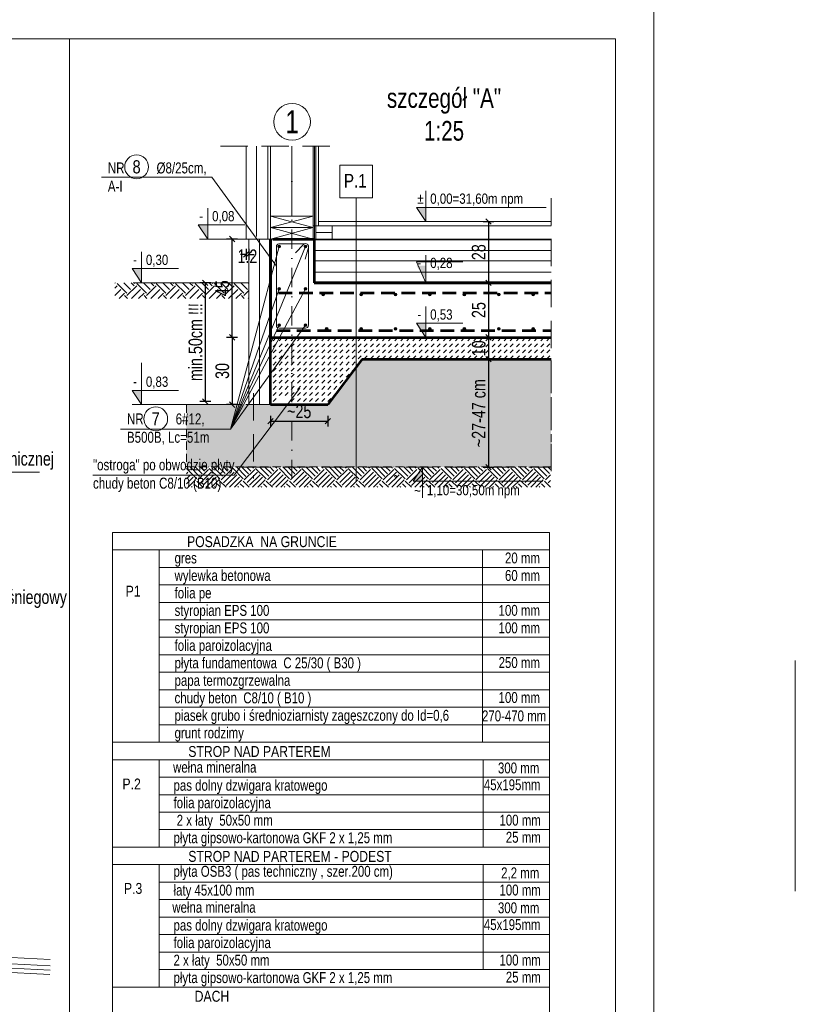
# Model space of a CAD drawing. Header units: inches. Extents: x 53216 to 117387, y -66787 to -22834.
# Tile 254 of 256: x 56835 to 57545, y -26029 to -25128. Entities that reach past the tile are written whole.
import ezdxf
from ezdxf.enums import TextEntityAlignment as Align

# ---------------------------------------------------------------- set-up
doc = ezdxf.new("R2010")
doc.units = ezdxf.units.IN
doc.header["$MEASUREMENT"] = 0
for name, pattern in [('DASHDOT', [1, 0.5, -0.25, 0, -0.25]), ('DASHED', [0.75, 0.5, -0.25]), ('HIDDEN', [0.375, 0.25, -0.125])]:
    doc.linetypes.add(name, pattern=pattern)
doc.layers.get('0').update_dxf_attribs({"lineweight": 0})
doc.layers.get('Defpoints').update_dxf_attribs({"lineweight": 0})
for name, color, linetype, lineweight in [('A--tabelka rysunku', 7, 'Continuous', 0), ('A--tabelka-opisy scian', 7, 'Continuous', 0), ('A8d-opisy konstrukcji', 64, 'Continuous', 0), ('p--elewacja cienka', 251, 'Continuous', 0), ('p--opisy konstrukcji', 64, 'Continuous', 0), ('p--przekrój-cienki', 2, 'Continuous', 5), ('p--przekrój-drew', 3, 'Continuous', 20)]:
    doc.layers.add(name, color=color, linetype=linetype, lineweight=lineweight)
doc.styles.add('1-50', font='arial.ttf', dxfattribs={"width": 0.75, "height": 12.5})
doc.styles.add('1. Simplex', font='arial.ttf', dxfattribs={"width": 0.75})
doc.styles.add('Arial', font='arial.ttf', dxfattribs={"width": 0.75})
doc.styles.get("Standard").update_dxf_attribs({"font": 'arial.ttf', "width": 0.75})
doc.styles.add('STYL-1', font='arial.ttf', dxfattribs={"width": 0.75})
doc.linetypes.add('BATTING', pattern='A,0.0001,-0.1,[134,ltypeshp.shx,S=0.1,R=0,X=-0.1,Y=0],-0.2,[134,ltypeshp.shx,S=0.1,R=180,X=0.1,Y=0],-0.1', length=0.4001)
doc.linetypes.add('LINIA17', pattern='A,1e-05,[146,RODZLIN.shx,S=0.03819,R=0,X=0,Y=-0.13482],-1.52796', length=1.52797)
doc.dimstyles.new('1-50', dxfattribs={"dimtxt": 12.5, "dimasz": 5, "dimexe": 5, "dimexo": 5, "dimgap": 0.09, "dimtad": 0, "dimdsep": 46, "dimtxsty": '1-50', "dimblk": 'OBLIQUE', "dimcen": 0.09, "dimadec": 0, "dimazin": 0, "dimtfac": 1, "dimtdec": 4, "dimtix": 1, "dimtmove": 2, "dimatfit": 3, "dimldrblk": 'OBLIQUE', "dimfxl": 5, "dimfxlon": 1, "dimtvp": 0.7, "dimtolj": 1, "dimtzin": 0, "dimarcsym": 0})

# ---------------------------------------------------------------- blocks, each defined once
blk = doc.blocks.new('_OBLIQUE')
at = {"color": 0, "linetype": 'ByBlock', "lineweight": -2}
for p, q in [((-0.5, -0.5), (0.5, 0.5)), ((0, 0), (0, 0))]:
    blk.add_line(p, q, dxfattribs=at)
blk = doc.blocks.new('*D2105')
at = {"color": 0, "lineweight": -2}
for p, q in [((57010.31, -25368.85), (57000.31, -25368.85)), ((57005.31, -25368.85), (57005.31, -25477.55)), ((57010.31, -25477.55), (57000.31, -25477.55))]:
    blk.add_line(p, q, dxfattribs=at)
at = {"layer": 'Defpoints', "color": 0}
for p in [(57045.1, -25368.85), (57005.31, -25477.55), (57045.1, -25477.55)]:
    blk.add_point(p, dxfattribs=at)
at = {"color": 0, "lineweight": -2, "xscale": 5, "yscale": 5, "zscale": 5}
for p, rotation in [((57005.31, -25368.85), 90), ((57005.31, -25477.55), 270)]:
    blk.add_blockref('_OBLIQUE', p, dxfattribs=dict(at, rotation=rotation))
at = {"color": 0, "linetype": 'Continuous', "ltscale": 8, "insert": (56996.37, -25423.2), "char_height": 12.5, "attachment_point": 5, "rotation": 90, "style": '1-50'}
blk.add_mtext('\\A1;min.50cm !!!', dxfattribs=at)
blk = doc.blocks.new('*D2106')
at = {"color": 0, "lineweight": -2}
for p, q in [((57259.61, -25368.86), (57269.61, -25368.86)), ((57264.61, -25368.86), (57264.61, -25418.86)), ((57259.61, -25418.86), (57269.61, -25418.86))]:
    blk.add_line(p, q, dxfattribs=at)
at = {"layer": 'Defpoints', "color": 0}
for p in [(57192.14, -25368.86), (57192.14, -25418.86), (57264.61, -25418.86)]:
    blk.add_point(p, dxfattribs=at)
at = {"color": 0, "lineweight": -2, "xscale": 5, "yscale": 5, "zscale": 5}
for p, rotation in [((57264.61, -25368.86), 90), ((57264.61, -25418.86), 270)]:
    blk.add_blockref('_OBLIQUE', p, dxfattribs=dict(at, rotation=rotation))
at = {"color": 0, "linetype": 'Continuous', "ltscale": 8, "insert": (57255.68, -25393.86), "char_height": 12.5, "attachment_point": 5, "rotation": 90, "style": '1-50'}
blk.add_mtext('\\A1;25', dxfattribs=at)
blk = doc.blocks.new('*D2107')
at = {"color": 0, "lineweight": -2}
for p, q in [((57259.61, -25418.86), (57269.61, -25418.86)), ((57264.61, -25418.86), (57264.61, -25438.86)), ((57259.61, -25438.86), (57269.61, -25438.86))]:
    blk.add_line(p, q, dxfattribs=at)
at = {"layer": 'Defpoints', "color": 0}
for p in [(57192.14, -25418.86), (57192.14, -25438.86), (57264.61, -25438.86)]:
    blk.add_point(p, dxfattribs=at)
at = {"color": 0, "lineweight": -2, "xscale": 5, "yscale": 5, "zscale": 5}
for p, rotation in [((57264.61, -25418.86), 90), ((57264.61, -25438.86), 270)]:
    blk.add_blockref('_OBLIQUE', p, dxfattribs=dict(at, rotation=rotation))
at = {"color": 0, "linetype": 'Continuous', "ltscale": 8, "insert": (57255.68, -25428.86), "char_height": 12.5, "attachment_point": 5, "rotation": 90, "style": '1-50'}
blk.add_mtext('\\A1;10', dxfattribs=at)
blk = doc.blocks.new('*D2108')
at = {"color": 0, "lineweight": -2}
for p, q in [((57034.9, -25418.86), (57024.9, -25418.86)), ((57029.9, -25418.86), (57029.9, -25480.36)), ((57034.9, -25480.36), (57024.9, -25480.36))]:
    blk.add_line(p, q, dxfattribs=at)
at = {"layer": 'Defpoints', "color": 0}
for p in [(57070.52, -25418.86), (57029.9, -25480.36), (57070.52, -25480.36)]:
    blk.add_point(p, dxfattribs=at)
at = {"color": 0, "lineweight": -2, "xscale": 5, "yscale": 5, "zscale": 5}
for p, rotation in [((57029.9, -25418.86), 90), ((57029.9, -25480.36), 270)]:
    blk.add_blockref('_OBLIQUE', p, dxfattribs=dict(at, rotation=rotation))
at = {"color": 0, "linetype": 'Continuous', "ltscale": 8, "insert": (57020.96, -25449.61), "char_height": 12.5, "attachment_point": 5, "rotation": 90, "style": '1-50'}
blk.add_mtext('\\A1;30', dxfattribs=at)
blk = doc.blocks.new('*D2109')
at = {"color": 0, "lineweight": -2}
for p, q in [((57034.9, -25328.86), (57024.9, -25328.86)), ((57029.9, -25418.86), (57029.9, -25328.86)), ((57034.9, -25418.86), (57024.9, -25418.86))]:
    blk.add_line(p, q, dxfattribs=at)
at = {"layer": 'Defpoints', "color": 0}
for p in [(57029.9, -25328.86), (57070.52, -25328.86), (57070.52, -25418.86)]:
    blk.add_point(p, dxfattribs=at)
at = {"color": 0, "lineweight": -2, "xscale": 5, "yscale": 5, "zscale": 5}
for p, rotation in [((57029.9, -25328.86), 90), ((57029.9, -25418.86), 270)]:
    blk.add_blockref('_OBLIQUE', p, dxfattribs=dict(at, rotation=rotation))
at = {"color": 0, "linetype": 'Continuous', "ltscale": 8, "insert": (57021, -25373.86), "char_height": 12.5, "attachment_point": 5, "rotation": 90, "style": '1-50'}
blk.add_mtext('\\A1;45', dxfattribs=at)
blk = doc.blocks.new('*D2110')
at = {"color": 0, "lineweight": -2}
for p, q in [((57259.61, -25438.86), (57269.61, -25438.86)), ((57264.61, -25438.86), (57264.61, -25537.56)), ((57259.61, -25537.56), (57269.61, -25537.56))]:
    blk.add_line(p, q, dxfattribs=at)
at = {"layer": 'Defpoints', "color": 0}
for p in [(57192.14, -25438.86), (57192.14, -25537.56), (57264.61, -25537.56)]:
    blk.add_point(p, dxfattribs=at)
at = {"color": 0, "lineweight": -2, "xscale": 5, "yscale": 5, "zscale": 5}
for p, rotation in [((57264.61, -25438.86), 90), ((57264.61, -25537.56), 270)]:
    blk.add_blockref('_OBLIQUE', p, dxfattribs=dict(at, rotation=rotation))
at = {"color": 0, "linetype": 'Continuous', "ltscale": 8, "insert": (57255.68, -25488.21), "char_height": 12.5, "attachment_point": 5, "rotation": 90, "style": '1-50'}
blk.add_mtext('\\A1;~27-47 cm', dxfattribs=at)
blk = doc.blocks.new('*D2111')
at = {"color": 0, "lineweight": -2}
for p, q in [((57259.61, -25312.86), (57269.61, -25312.86)), ((57264.61, -25312.86), (57264.61, -25368.86)), ((57259.61, -25368.86), (57269.61, -25368.86))]:
    blk.add_line(p, q, dxfattribs=at)
at = {"layer": 'Defpoints', "color": 0}
for p in [(57192.14, -25312.86), (57192.14, -25368.86), (57264.61, -25368.86)]:
    blk.add_point(p, dxfattribs=at)
at = {"color": 0, "lineweight": -2, "xscale": 5, "yscale": 5, "zscale": 5}
for p, rotation in [((57264.61, -25312.86), 90), ((57264.61, -25368.86), 270)]:
    blk.add_blockref('_OBLIQUE', p, dxfattribs=dict(at, rotation=rotation))
at = {"color": 0, "linetype": 'Continuous', "ltscale": 8, "insert": (57255.68, -25340.86), "char_height": 12.5, "attachment_point": 5, "rotation": 90, "style": '1-50'}
blk.add_mtext('\\A1;28', dxfattribs=at)
blk = doc.blocks.new('*D2112')
at = {"color": 0, "lineweight": -2}
for p, q in [((57065.09, -25490.53), (57065.09, -25500.53)), ((57065.09, -25495.53), (57117.59, -25495.53)), ((57117.59, -25490.53), (57117.59, -25500.53))]:
    blk.add_line(p, q, dxfattribs=at)
at = {"layer": 'Defpoints', "color": 0}
for p in [(57065.09, -25480.36), (57117.59, -25480.36), (57117.59, -25495.53)]:
    blk.add_point(p, dxfattribs=at)
at = {"color": 0, "lineweight": -2, "xscale": 5, "yscale": 5, "zscale": 5, "rotation": 180}
blk.add_blockref('_OBLIQUE', (57065.09, -25495.53), dxfattribs=at)
at = {"color": 0, "lineweight": -2, "xscale": 5, "yscale": 5, "zscale": 5}
blk.add_blockref('_OBLIQUE', (57117.59, -25495.53), dxfattribs=at)
at = {"color": 0, "linetype": 'Continuous', "ltscale": 8, "insert": (57091.34, -25486.6), "char_height": 12.5, "attachment_point": 5, "style": '1-50'}
blk.add_mtext('\\A1;~25', dxfattribs=at)
blk = doc.blocks.new('*D2113')
at = {"color": 0, "lineweight": -2}
for p, q in [((57042.69, -25342.9), (57037.69, -25342.9)), ((57042.69, -25337.9), (57042.69, -25347.9)), ((57045.09, -25337.9), (57045.09, -25347.9)), ((57045.09, -25342.9), (57050.09, -25342.9))]:
    blk.add_line(p, q, dxfattribs=at)
at = {"layer": 'Defpoints', "color": 0}
for p in [(57042.69, -25328.86), (57045.09, -25328.86), (57045.09, -25342.9)]:
    blk.add_point(p, dxfattribs=at)
at = {"color": 0, "lineweight": -2, "xscale": 5, "yscale": 5, "zscale": 5}
blk.add_blockref('_OBLIQUE', (57042.69, -25342.9), dxfattribs=at)
at = {"color": 0, "lineweight": -2, "xscale": 5, "yscale": 5, "zscale": 5, "rotation": 180}
blk.add_blockref('_OBLIQUE', (57045.09, -25342.9), dxfattribs=at)
at = {"color": 0, "linetype": 'Continuous', "ltscale": 8, "insert": (57043.89, -25344.66), "char_height": 12.5, "attachment_point": 5, "style": '1-50'}
blk.add_mtext('\\A1;1.2', dxfattribs=at)

msp = doc.modelspace()

# ---------------------------------------------------------------- hatches: boundary and pattern name
for points in [[(57207.276, -25312.859), (57198.532, -25299.853), (57207.276, -25299.853)], [(57007.609, -25328.859), (56998.866, -25315.853), (57007.609, -25315.853)], [(57207.276, -25366.081), (57198.532, -25353.075), (57207.276, -25353.075)], [(56947.034, -25368.859), (56938.291, -25355.853), (56947.034, -25355.853)], [(57111.986, -25379.517, -1), (57114.506, -25379.517, -1)], [(57146.711, -25379.517, -1), (57149.231, -25379.517, -1)], [(57178.211, -25379.517, -1), (57180.731, -25379.517, -1)], [(57209.711, -25379.517, -1), (57212.231, -25379.517, -1)], [(57241.211, -25379.517, -1), (57243.731, -25379.517, -1)], [(57272.711, -25379.517, -1), (57275.231, -25379.517, -1)], [(57304.211, -25379.517, -1), (57306.731, -25379.517, -1)], [(57207.276, -25418.581), (57198.532, -25405.575), (57207.276, -25405.575)], [(57115.211, -25410.974, 1), (57117.731, -25410.974, 1)], [(57146.711, -25410.974, 1), (57149.231, -25410.974, 1)], [(57178.211, -25410.974, 1), (57180.731, -25410.974, 1)], [(57209.711, -25410.974, 1), (57212.231, -25410.974, 1)], [(57241.211, -25410.974, 1), (57243.731, -25410.974, 1)], [(57272.711, -25410.974, 1), (57275.231, -25410.974, 1)], [(57304.211, -25410.974, 1), (57306.731, -25410.974, 1)], [(56947.221, -25480.238), (56938.477, -25467.232), (56947.221, -25467.232)], [(57204.275, -25537.559), (57195.532, -25550.565), (57204.275, -25550.565)]]:
    msp.add_hatch(color=256).paths.add_polyline_path(points)
at = {"lineweight": 0}
h = msp.add_hatch(color=256, dxfattribs=at)
edge = h.paths.add_edge_path()
edge.add_arc((57073.082, -25335.747), 1.26, 0, 360)
h = msp.add_hatch(color=256, dxfattribs=at)
edge = h.paths.add_edge_path()
edge.add_arc((57097.106, -25335.709), 1.26, 0, 360)
at = {"linetype": 'Continuous', "lineweight": 5}
h = msp.add_hatch(dxfattribs=at)
h.set_pattern_fill('EARTH', color=256, scale=50.4, angle=45)
h.set_pattern_definition([(45, (17114.667, -12147.64), (0, 17.819091), [12.6, -12.6]), (45, (17111.326, -12144.299), (0, 17.819091), [12.6, -12.6]), (45, (17107.985, -12140.958), (0, 17.819091), [12.6, -12.6]), (135, (17107.985, -12138.731), (-17.819091, 1e-15), [12.6, -12.6]), (135, (17111.326, -12135.39), (-17.819091, 1e-15), [12.6, -12.6]), (135, (17114.667, -12132.049), (-17.819091, 1e-15), [12.6, -12.6])])
h.paths.add_polyline_path([(57045.227, -25368.848), (56922.594, -25368.848), (56922.594, -25383.235), (57045.227, -25383.235)])
at = {"lineweight": 0}
h = msp.add_hatch(color=256, dxfattribs=at)
edge = h.paths.add_edge_path()
edge.add_arc((57073.082, -25374.547), 1.26, 0, 360)
h = msp.add_hatch(color=256, dxfattribs=at)
edge = h.paths.add_edge_path()
edge.add_arc((57097.103, -25374.509), 1.26, 0, 360)
h = msp.add_hatch(color=256, dxfattribs=at)
edge = h.paths.add_edge_path()
edge.add_arc((57073.081, -25407.793), 1.26, 0, 360)
h = msp.add_hatch(color=256, dxfattribs=at)
edge = h.paths.add_edge_path()
edge.add_arc((57097.105, -25407.793), 1.26, 0, 360)
at = {"linetype": 'Continuous', "lineweight": 5}
h = msp.add_hatch(dxfattribs=at)
h.set_pattern_fill('DASH', color=256, scale=31.5, angle=45)
h.set_pattern_definition([(45, (-45615.154, 6039.968), (0, 5.5684659), [3.9375, -3.9375])])
h.paths.add_polyline_path([(57083.991, -25417.859), (57065.091, -25417.859), (57065.091, -25480.359), (57083.991, -25470.359)])
h.paths.add_polyline_path([(57321.843, -25417.859), (57083.991, -25417.859), (57083.991, -25480.359), (57117.591, -25480.359), (57149.091, -25438.859), (57321.843, -25438.859)])
at = {"linetype": 'Continuous', "ltscale": 12, "transparency": 33554687}
h = msp.add_hatch(dxfattribs=at)
h.set_pattern_fill('02-TYNK ZAPRAWA', color=251, scale=10, style=0)
h.set_pattern_definition([(10, (-18103.848, 12459.977), (-0.285407, 30.412473), [0, -10]), (12, (-18100.848, 12454.977), (-3.302908, 29.968163), [0, -10]), (-3, (-18107.848, 12452.977), (6.563226, 29.697206), [0, -15]), (-82, (-18106.848, 12454.477), (41.559146, -8.296829), [0, -5]), (23, (-18107.848, 12453.477), (6.688163, 35.429768), [0, -8]), (58, (-18109.848, 12450.977), (37.630472, -5.826453), [0, -6]), (79, (-18109.848, 12456.977), (-36.947797, 14.312941), [0, -9]), (40, (-18103.85, 12459.977), (-28.309158, 41.51616), [0, -10]), (92, (-18100.848, 12454.977), (-40.080332, 1.602193), [0, -10]), (-43, (-18107.85, 12452.98), (51.396654, 47.78477), [0, -15]), (-12, (-18106.848, 12454.477), (19.931417, 26.433664), [0, -5]), (63, (-18107.848, 12453.477), (-16.759379, 30.985855), [0, -9]), (6, (-18109.848, 12450.977), (15.49273498, -3.90194348), [0, -6]), (138, (-18109.85, 12456.977), (-37.989413, -31.730182), [0, -43]), (82, (-18103.848, 12459.977), (-29.012177, 9.126533), [1, -10]), (-12, (-18100.848, 12454.977), (9.171794, 28.720693), [1, -10]), (37, (-18107.848, 12452.977), (-14.061273, 26.96814), [1, -15]), (-102, (-18106.848, 12454.477), (36.21514, -22.010534), [1, -5]), (103, (-18107.848, 12453.477), (-33.730123, 12.73887), [1, -8]), (-19, (-18109.848, 12450.977), (2.787893, -37.976672), [1, -6]), (9, (-18109.848, 12456.977), (0.812874, 39.614887), [1, -9]), (-92, (-18103.85, 12459.977), (49.795044, -6.74193), [1, -10]), (-62, (-18100.848, 12454.977), (36.726318, 16.13002), [1, -10]), (143, (-18107.85, 12452.98), (-46.12023, -52.89541), [1, -15]), (112, (-18106.848, 12454.477), (-33.060008, 1.742376), [1, -5]), (-53, (-18107.848, 12453.477), (35.19673, 1.479925), [1, -9]), (126, (-18109.848, 12450.977), (-4.3671853, 15.3680738), [1, -6]), (38, (-18109.85, 12456.977), (-24.651337, 42.922157), [1, -43]), (82, (-18103.748, 12459.977), (-29.012177, 9.126533), [1, -10]), (-12, (-18100.748, 12454.977), (9.171794, 28.720693), [1, -10]), (37, (-18107.748, 12452.977), (-14.061273, 26.96814), [1, -15]), (-102, (-18106.748, 12454.477), (36.21514, -22.010534), [1, -5]), (103, (-18107.748, 12453.477), (-33.730123, 12.73887), [1, -8]), (-19, (-18109.948, 12450.977), (2.787893, -37.976672), [1, -6]), (9, (-18109.948, 12456.977), (0.812874, 39.614887), [1, -9]), (-92, (-18103.75, 12459.977), (49.795044, -6.74193), [1, -10]), (-62, (-18100.748, 12454.977), (36.726318, 16.13002), [1, -10]), (143, (-18107.75, 12452.98), (-46.12023, -52.89541), [1, -15]), (112, (-18106.748, 12454.477), (-33.060008, 1.742376), [1, -5]), (-53, (-18107.748, 12453.477), (35.19673, 1.479925), [1, -9]), (126, (-18109.948, 12450.977), (-4.3671853, 15.3680738), [1, -6]), (38, (-18109.95, 12456.977), (-24.651337, 42.922157), [1, -43])])
h.paths.add_polyline_path([(57117.591, -25480.359), (56988.105, -25480.359), (56988.105, -25537.359), (57321.843, -25537.359), (57321.843, -25438.859), (57149.091, -25438.859)])
h = msp.add_hatch(dxfattribs=at)
h.set_pattern_fill('EARTH2', color=251, scale=30, angle=45, style=0)
h.set_pattern_definition([(-135, (-18107.848, 12474.342), (-7e-15, -42.426407), [13.5, -16.5]), (-135, (-18098.302, 12464.796), (-7e-15, -42.426407), [13.5, -16.5]), (-135, (-18100.635, 12467.13), (-7e-15, -42.426407), [13.8, -16.2]), (-135, (-18102.97, 12469.463), (-7e-15, -42.426407), [13.8, -16.2]), (-135, (-18105.302, 12471.796), (-7e-15, -42.426407), [13.8, -16.2]), (-135, (-18105.302, 12493.01), (-7e-15, -42.426407), [13.5, -16.5]), (-135, (-18102.97, 12490.676), (-7e-15, -42.426407), [13.5, -16.5]), (-135, (-18100.635, 12488.342), (-7e-15, -42.426407), [13.5, -16.5]), (-135, (-18098.302, 12486.01), (-7e-15, -42.426407), [13.5, -16.5]), (-135, (-18107.848, 12495.555), (-7e-15, -42.426407), [13.5, -16.5]), (-45, (-18128.213, 12475.19), (42.426407, -1e-14), [13.5, -16.5]), (-45, (-18118.455, 12484.948), (42.426407, -1e-14), [13.5, -16.5]), (-45, (-18121, 12482.403), (42.426407, -1e-14), [13.5, -16.5]), (-45, (-18123.334, 12480.07), (42.426407, -1e-14), [13.5, -16.5]), (-45, (-18125.667, 12477.736), (42.426407, -1e-14), [13.5, -16.5]), (-45, (-18104.454, 12477.736), (42.426407, -1e-14), [13.8, -16.2]), (-45, (-18102.12, 12480.07), (42.426407, -1e-14), [13.8, -16.2]), (-45, (-18099.787, 12482.403), (42.426407, -1e-14), [13.8, -16.2]), (-45, (-18097.24, 12484.948), (42.426407, -1e-14), [13.5, -16.5]), (-45, (-18106.787, 12475.402), (42.426407, -1e-14), [13.5, -16.5])])
h.paths.add_polyline_path([(56988.105, -25537.359), (57321.447, -25537.359), (57321.447, -25555.975), (56988.105, -25555.975)])

# ---------------------------------------------------------------- linework, layer by layer
at = {"color": 9, "linetype": 'DASHED', "lineweight": 5, "ltscale": 50}
for p, q in [((57019.381, -25243.786), (57130.922, -25243.786)), ((57321.843, -25291.317), (57321.843, -25548.059)), ((57049.516, -25469.859), (57049.516, -25548.059)), ((57039.016, -25537.559), (57321.843, -25537.559))]:
    msp.add_line(p, q, dxfattribs=at)
at = {"ltscale": 35}
for p, q in [((57042.691, -25328.859), (57042.691, -25243.786)), ((57062.691, -25328.859), (57062.691, -25243.786)), ((57065.091, -25328.859), (57065.091, -25243.786)), ((57104.091, -25328.859), (57104.091, -25243.786)), ((57106.491, -25328.659), (57106.491, -25243.786)), ((57108.991, -25316.859), (57108.991, -25243.786)), ((57104.091, -25307.859), (57065.091, -25318.359)), ((57065.091, -25307.859), (57104.091, -25318.359)), ((57104.091, -25318.359), (57065.091, -25328.859)), ((57065.091, -25318.359), (57104.091, -25328.859)), ((57104.091, -25316.859), (57321.843, -25316.859)), ((57108.991, -25312.859), (57321.843, -25312.859)), ((57070.516, -25328.859), (57042.691, -25328.859)), ((57045.091, -25328.859), (57045.105, -25480.359)), ((57105.091, -25328.859), (57321.843, -25328.859)), ((57105.091, -25348.859), (57321.843, -25348.859)), ((57044.091, -25480.359), (57065.091, -25480.359)), ((57049.516, -25480.359), (57070.516, -25480.359))]:
    msp.add_line(p, q, dxfattribs=at)
at = {"linetype": 'BATTING', "lineweight": 0, "ltscale": 20}
for p, q in [((57052.347, -25326.549), (57052.347, -25243.786)), ((57055.091, -25328.859), (57055.091, -25480.359)), ((57105.091, -25339.287), (57321.843, -25339.459)), ((57105.091, -25359.053), (57321.843, -25359.226))]:
    msp.add_line(p, q, dxfattribs=at)
at = {"linetype": 'DASHDOT', "ltscale": 35}
msp.add_line((57084.591, -25548.295), (57084.591, -25243.786), dxfattribs=at)
at = {"linetype": 'BATTING', "lineweight": 0, "ltscale": 40}
msp.add_line((57084.591, -25307.859), (57084.591, -25243.786), dxfattribs=at)
at = {"linetype": 'Continuous', "ltscale": 12}
for p, q in [((57158.353, -25279.537), (57158.353, -25261.25)), ((57064.135, -25328.859), (56999.992, -25328.859))]:
    msp.add_line(p, q, dxfattribs=at)
at = {"linetype": 'Continuous'}
msp.add_line((57143.353, -25550.245), (57143.353, -25291.25), dxfattribs=at)
at = {"linetype": 'BATTING', "lineweight": 0, "ltscale": 14}
msp.add_line((57121.491, -25322.859), (57106.491, -25322.859), dxfattribs=at)
at = {"color": 5, "lineweight": 53, "ltscale": 35}
for p, q in [((57065.091, -25328.859), (57065.091, -25418.859)), ((57067.291, -25328.859), (57105.091, -25328.859)), ((57105.091, -25328.859), (57105.091, -25368.859)), ((57105.091, -25368.859), (57321.843, -25368.859)), ((57065.091, -25418.859), (57321.843, -25418.859)), ((57065.091, -25480.359), (57065.091, -25418.859)), ((57149.091, -25438.859), (57117.591, -25480.359)), ((57149.091, -25438.859), (57321.843, -25438.859)), ((57065.091, -25480.359), (57117.591, -25480.359))]:
    msp.add_line(p, q, dxfattribs=at)
at = {"linetype": 'Continuous', "lineweight": 5}
for p, q in [((57045.227, -25368.848), (56939.284, -25368.848)), ((56938.291, -25480.359), (57025.746, -25480.359))]:
    msp.add_line(p, q, dxfattribs=at)
at = {"color": 2, "linetype": 'DASHED', "lineweight": 53, "ltscale": 25}
for p, q in [((57072.491, -25377.959), (57321.843, -25377.959)), ((57070.516, -25412.559), (57321.843, -25412.559))]:
    msp.add_line(p, q, dxfattribs=at)
at = {"linetype": 'Continuous', "lineweight": 5}
msp.add_lwpolyline([(57128.353, -25291.25), (57158.353, -25291.25), (57158.353, -25261.25), (57128.353, -25261.25)], close=True, dxfattribs=at)
at = {"color": 6}
for points in [[(57070.391, -25353.751), (57011.341, -25272.184), (56910.206, -25272.184)], [(57097.103, -25335.747), (57028.55, -25502.786), (56927.706, -25502.786)], [(57073.079, -25335.747), (57028.55, -25502.786), (56927.706, -25502.786)], [(57097.103, -25374.509), (57028.55, -25502.786), (56927.706, -25502.786)], [(57073.079, -25374.509), (57028.55, -25502.786), (56927.706, -25502.786)], [(57097.103, -25407.771), (57028.55, -25502.786), (56927.706, -25502.786)], [(57073.079, -25407.771), (57028.55, -25502.786), (56927.706, -25502.786)], [(57091.767, -25465.293), (57031.775, -25544.786), (56902.549, -25544.786)]]:
    msp.add_lwpolyline(points, dxfattribs=at)
for points in [[(57207.276, -25284.699), (57207.276, -25312.859), (57198.532, -25299.853), (57317.409, -25299.853)], [(57007.609, -25300.699), (57007.609, -25328.859), (56998.866, -25315.853), (57041.529, -25315.853)], [(56947.034, -25340.699), (56947.034, -25368.859), (56938.291, -25355.853), (56980.954, -25355.853)], [(57207.276, -25343.499), (57207.276, -25368.859), (57198.532, -25349.853), (57241.196, -25349.853)], [(57207.276, -25390.699), (57207.276, -25418.859), (57198.532, -25405.853), (57241.196, -25405.853)], [(56947.034, -25442.199), (56947.034, -25480.359), (56938.291, -25467.353), (56980.954, -25467.353)], [(57204.275, -25565.719), (57204.275, -25537.559), (57195.532, -25550.565), (57314.409, -25550.565)]]:
    msp.add_lwpolyline(points)
at = {"ltscale": 35}
for points in [[(57065.091, -25318.359), (57104.091, -25318.359), (57104.091, -25307.859), (57065.091, -25307.859)], [(57065.091, -25328.859), (57104.091, -25328.859), (57104.091, -25318.359), (57065.091, -25318.359)]]:
    msp.add_lwpolyline(points, close=True, dxfattribs=at)
at = {"linetype": 'Continuous', "ltscale": 12}
msp.add_lwpolyline([(57106.491, -25328.859), (57121.491, -25328.859), (57121.491, -25316.859), (57106.491, -25316.859)], close=True, dxfattribs=at)
msp.add_lwpolyline([(57087.993, -25341.356), (57095.202, -25333.846, -0.6681786), (57099.791, -25335.747), (57099.791, -25407.771, -0.4142136), (57097.103, -25410.459), (57073.079, -25410.459, -0.4142136), (57070.391, -25407.771), (57070.391, -25335.747, -0.3541184), (57072.52, -25333.118), (57096.544, -25333.118, -0.5718797), (57099.673, -25336.536), (57096.744, -25347.258)], format="xyb")
at = {"flags": 128}
for points in [[(57111.986, -25379.517, -1), (57114.506, -25379.517, -1)], [(57146.711, -25379.517, -1), (57149.231, -25379.517, -1)], [(57178.211, -25379.517, -1), (57180.731, -25379.517, -1)], [(57209.711, -25379.517, -1), (57212.231, -25379.517, -1)], [(57241.211, -25379.517, -1), (57243.731, -25379.517, -1)], [(57272.711, -25379.517, -1), (57275.231, -25379.517, -1)], [(57304.211, -25379.517, -1), (57306.731, -25379.517, -1)], [(57115.211, -25411.001, 1), (57117.731, -25411.001, 1)], [(57146.711, -25411.001, 1), (57149.231, -25411.001, 1)], [(57178.211, -25411.001, 1), (57180.731, -25411.001, 1)], [(57209.711, -25411.001, 1), (57212.231, -25411.001, 1)], [(57241.211, -25411.001, 1), (57243.731, -25411.001, 1)], [(57272.711, -25411.001, 1), (57275.231, -25411.001, 1)], [(57304.211, -25411.001, 1), (57306.731, -25411.001, 1)]]:
    msp.add_lwpolyline(points, format="xyb", close=True, dxfattribs=at)
at = {"linetype": 'HIDDEN', "ltscale": 30}
msp.add_lwpolyline([(57117.591, -25480.359), (56988.105, -25480.359), (56988.105, -25537.359), (57321.843, -25537.359), (57321.843, -25438.859), (57149.091, -25438.859)], close=True, dxfattribs=at)
at = {"color": 4, "linetype": 'Continuous', "ltscale": 35}
msp.add_circle((57084.763, -25221.609), 16.8, dxfattribs=at)
at = {"color": 6}
for centre, radius in [((56942.475, -25262.74), 10.886), ((56959.975, -25493.342), 10.886), ((57179.451, -25545.97), 0.823)]:
    msp.add_circle(centre, radius, dxfattribs=at)
for centre in [(57073.079, -25335.747), (57097.103, -25335.747), (57073.079, -25374.509), (57097.103, -25374.509), (57113.246, -25379.517), (57147.971, -25379.517), (57179.471, -25379.517), (57210.971, -25379.517), (57242.471, -25379.517), (57273.971, -25379.517), (57305.471, -25379.517), (57073.079, -25407.771), (57097.103, -25407.771), (57116.471, -25411.001), (57147.971, -25411.001), (57179.471, -25411.001), (57210.971, -25411.001), (57242.471, -25411.001), (57273.971, -25411.001), (57305.471, -25411.001)]:
    msp.add_circle(centre, 1.26)
at = {"layer": 'A--tabelka rysunku', "linetype": 'Continuous'}
msp.add_line((56880.894, -26260.629), (56880.894, -25145.629), dxfattribs=at)
msp.add_lwpolyline([(55315.894, -26595.629), (57415.894, -26595.629), (57415.894, -25110.629), (55315.894, -25110.629)], close=True, dxfattribs=at)
at = {"layer": 'A--tabelka rysunku', "color": 1, "linetype": 'Continuous'}
msp.add_lwpolyline([(55315.894, -26595.629), (57415.894, -26595.629), (57415.894, -25110.629), (55315.894, -25110.629)], close=True, dxfattribs=at)
at = {"layer": 'A--tabelka rysunku', "lineweight": 5}
msp.add_lwpolyline([(55440.894, -26560.629), (57380.894, -26560.629), (57380.894, -25145.629), (55440.894, -25145.629)], close=True, dxfattribs=at)
msp.add_lwpolyline([(55440.894, -26560.629), (57380.894, -26560.629), (57380.894, -25145.629), (55440.894, -25145.629)], close=True, dxfattribs=at)
msp.add_lwpolyline([(55440.894, -26560.629), (57380.894, -26560.629), (57380.894, -25145.629), (55440.894, -25145.629)], close=True, dxfattribs=at)
msp.add_lwpolyline([(55440.894, -26560.629), (57380.894, -26560.629), (57380.894, -25145.629), (55440.894, -25145.629)], close=True, dxfattribs=at)
at = {"layer": 'A--tabelka-opisy scian', "lineweight": 5}
for p, q in [((56920.325, -25805.329), (56920.325, -25597.329)), ((57320.325, -25597.329), (56920.325, -25597.329)), ((57320.325, -26221.329), (57320.325, -25597.329)), ((57320.325, -25613.329), (56920.325, -25613.329)), ((56963.195, -25789.329), (56963.195, -25613.329)), ((57259.079, -25789.329), (57259.079, -25613.329)), ((57320.325, -25629.329), (56963.195, -25629.329)), ((57320.325, -25645.329), (56963.195, -25645.329)), ((57320.325, -25661.329), (56963.195, -25661.329)), ((57320.325, -25661.329), (56963.195, -25661.329)), ((57320.325, -25677.329), (56963.195, -25677.329)), ((57320.325, -25677.329), (56963.195, -25677.329)), ((57320.325, -25693.329), (56963.195, -25693.329)), ((57320.325, -25709.329), (56963.195, -25709.329)), ((57320.325, -25725.329), (56963.195, -25725.329)), ((57320.325, -25741.329), (56963.195, -25741.329)), ((57320.325, -25757.329), (56963.195, -25757.329)), ((57320.325, -25773.329), (56963.195, -25773.329)), ((57320.325, -25789.329), (56920.325, -25789.329)), ((57320.325, -25789.329), (56920.325, -25789.329)), ((57320.325, -25789.329), (56920.325, -25789.329)), ((57320.325, -25789.329), (56920.325, -25789.329)), ((56920.325, -25965.329), (56920.325, -25789.329)), ((57320.325, -25805.329), (56920.325, -25805.329)), ((57320.325, -25805.329), (56920.325, -25805.329)), ((57320.325, -25805.329), (56920.325, -25805.329)), ((57320.325, -25805.329), (56963.195, -25805.329)), ((57320.325, -25805.329), (56963.195, -25805.329)), ((56963.195, -25885.329), (56963.195, -25805.329)), ((57259.565, -25885.329), (57259.565, -25805.329)), ((57320.325, -25821.329), (56963.195, -25821.329)), ((57320.325, -25821.329), (56963.195, -25821.329)), ((57320.325, -25837.329), (56963.195, -25837.329)), ((57320.325, -25853.329), (56963.195, -25853.329)), ((57320.325, -25869.329), (56963.195, -25869.329)), ((57320.325, -25885.329), (56920.325, -25885.329)), ((57320.325, -25885.329), (56920.325, -25885.329)), ((57320.325, -25901.329), (56920.325, -25901.329)), ((57320.325, -25901.329), (56920.325, -25901.329)), ((57320.325, -25901.329), (56920.325, -25901.329)), ((57320.325, -25901.329), (56963.195, -25901.329)), ((56963.195, -26013.329), (56963.195, -25901.329)), ((57259.565, -25997.329), (57259.565, -25901.329)), ((57320.325, -25917.329), (56963.195, -25917.329)), ((57320.325, -25933.329), (56963.195, -25933.329)), ((57320.325, -25949.329), (56963.195, -25949.329)), ((57320.325, -25949.329), (56963.195, -25949.329)), ((56920.325, -26221.329), (56920.325, -25965.329)), ((57320.325, -25965.329), (56963.195, -25965.329)), ((57320.325, -25981.329), (56963.195, -25981.329)), ((57320.325, -25997.329), (56963.195, -25997.329)), ((57320.325, -26013.329), (56920.325, -26013.329)), ((57320.325, -26013.329), (56920.325, -26013.329)), ((57320.325, -26013.329), (56920.325, -26013.329))]:
    msp.add_line(p, q, dxfattribs=at)
at = {"layer": 'A8d-opisy konstrukcji'}
msp.add_lwpolyline([(56853.497, -25542.291), (56668.52, -25542.291), (56499.67, -25643.178)], dxfattribs=at)
at = {"layer": 'p--elewacja cienka', "lineweight": 5}
msp.add_line((57545.453, -25714.474), (57545.453, -25925.547), dxfattribs=at)
at = {"layer": 'p--przekrój-cienki', "linetype": 'Continuous', "ltscale": 35}
for p, q in [((56728.54, -25981.093), (56863.34, -25988.028)), ((56728.429, -25991.093), (56863.229, -25998.027)), ((56728.473, -25987.093), (56863.273, -25994.027)), ((56728.384, -25995.092), (56863.184, -26002.027))]:
    msp.add_line(p, q, dxfattribs=at)
at = {"layer": 'p--przekrój-drew', "color": 7, "linetype": 'LINIA17', "lineweight": 0, "ltscale": 5}
for p, q in [((57105.326, -25243.786), (57105.326, -25328.859)), ((57064.135, -25328.859), (57064.135, -25480.359)), ((57104.555, -25329.68), (57321.843, -25329.68)), ((57106.024, -25328.659), (57106.024, -25367.989)), ((57105.109, -25367.989), (57321.843, -25367.989))]:
    msp.add_line(p, q, dxfattribs=at)
msp.add_lwpolyline([(57106.024, -25328.859), (57063.485, -25328.859)], dxfattribs=at)

# ---------------------------------------------------------------- texts
at = {"color": 7, "style": '1. Simplex', "width": 0.8}
for s, p in [('8', (56942.475, -25262.774)), ('7', (56959.975, -25493.377))]:
    msp.add_text(s, height=12.096, dxfattribs=at).set_placement(p, align=Align.MIDDLE_CENTER)
at = {"linetype": 'Continuous', "lineweight": 5, "width": 0.8}
msp.add_text('P.1', height=12.5, dxfattribs=at).set_placement((57142.663, -25269.24), align=Align.TOP_CENTER)
at = {"color": 7, "width": 0.8}
for s, style, p in [('±', '1. Simplex', (57199.487, -25296.435)), ('0,00=31,60m npm', 'STYL-1', (57211.238, -25296.606)), ('-', '1. Simplex', (56999.82, -25312.435)), ('0,08', 'STYL-1', (57011.571, -25312.606)), ('0,30', 'STYL-1', (56950.996, -25352.606)), ('-', '1. Simplex', (56939.245, -25352.435)), ('-', '1. Simplex', (57199.487, -25355.235)), ('0,28', 'STYL-1', (57211.238, -25355.406)), ('-', '1. Simplex', (57199.487, -25402.435)), ('0,53', 'STYL-1', (57211.238, -25402.606)), ('-', '1. Simplex', (56939.245, -25463.935)), ('0,83', 'STYL-1', (56950.996, -25464.106)), ('~', '1. Simplex', (57196.487, -25563.839)), ('1,10=30,50m npm', 'STYL-1', (57208.238, -25563.335))]:
    msp.add_text(s, height=9.408, dxfattribs=dict(at, style=style)).set_placement(p)
at = {"color": 7, "lineweight": 0, "insert": (57223.889, -25214.929), "char_height": 18, "width": 272.41711, "attachment_point": 5, "style": 'Arial'}
msp.add_mtext('szczegół "A"\\P1:25', dxfattribs=at)
at = {"color": 7, "linetype": 'Continuous', "ltscale": 35, "insert": (57084.763, -25221.609), "char_height": 21, "width": 53.38738, "attachment_point": 5}
msp.add_mtext('1', dxfattribs=at)
at = {"char_height": 10.08, "attachment_point": 4, "style": 'STYL-1'}
for s, insert, width in [('NR          %%C8/25cm,\\PA-I', (56916.136, -25272.184), 209.76192), ('NR          6#12,\\PB500B, Lc=51m', (56933.636, -25502.786), 209.76192), ('\\A1;"ostroga" po obwodzie płyty\\Pchudy beton C8/10 (B10)', (56902.549, -25545.372), 218.502)]:
    msp.add_mtext(s, dxfattribs=dict(at, insert=insert, width=width))
at = {"layer": 'A--tabelka-opisy scian', "lineweight": 5, "width": 0.8}
for s, p in [('POSADZKA  NA GRUNCIE', (56988.624, -25600.779)), ('STROP NAD PARTEREM', (56989.789, -25792.779)), ('STROP NAD PARTEREM - PODEST', (56989.789, -25888.779)), ('DACH', (56995.613, -26016.779))]:
    msp.add_text(s, height=10, dxfattribs=at).set_placement(p, align=Align.TOP_LEFT)
for s, p in [('P1', (56939.247, -25646.095)), ('P.2', (56937.912, -25822.556)), ('P.3', (56939.247, -25918.095))]:
    msp.add_text(s, height=10, dxfattribs=at).set_placement(p, align=Align.TOP_CENTER)
at = {"layer": 'A--tabelka-opisy scian', "lineweight": 5, "char_height": 10, "attachment_point": 1, "style": '1-50'}
for s, insert, width in [('\\pxqr;20 mm', (57250.559, -25615.714), 61.12961), ('\\pxql;gres', (56977.229, -25615.714), 128.62533), ('\\pxql;wylewka betonowa', (56977.229, -25631.714), 128.62533), ('\\pxqr;60 mm', (57250.559, -25631.714), 61.12961), ('\\pxql;folia pe', (56977.229, -25647.714), 128.62533), ('\\pxql;styropian EPS 100', (56977.229, -25663.714), 128.62533), ('\\pxqr;100 mm', (57250.559, -25663.658), 61.12961), ('\\pxql;styropian EPS 100', (56977.229, -25679.714), 128.62533), ('\\pxqr;100 mm', (57250.559, -25679.658), 61.12961), ('\\pxql;folia paroizolacyjna', (56977.229, -25695.714), 128.62533), ('\\pxql;płyta fundamentowa  C 25/30 ( B30 )', (56977.229, -25711.714), 204.86015), ('\\pxqr;250 mm', (57250.559, -25711.405), 61.12961), ('\\pxql;papa termozgrzewalna', (56977.229, -25727.714), 128.62533), ('\\pxql;chudy beton  C8/10 ( B10 )', (56977.229, -25743.714), 128.62533), ('\\pxqr;100 mm', (57250.559, -25743.405), 61.12961), ('\\pxql;piasek grubo i średnioziarnisty zagęszczony do Id=0,6', (56977.229, -25759.714), 267.70382), ('\\pxqr;270-470 mm', (57256.312, -25760.227), 61.12961), ('\\pxql;grunt rodzimy', (56977.229, -25775.714), 128.62533), ('\\pxql;\\P\\pxql;wełna mineralna \\P\\pxql;', (56975.846, -25790.441), 139.90302), ('\\pxqr;300 mm', (57249.965, -25807.879), 61.12961), ('\\pxql;pas dolny dzwigara kratowego  \\P\\pxql;\\P\\pxql;', (56976.258, -25823.714), 249.53542), ('\\pxqr;45x195mm', (57251.044, -25823.231), 61.12961), ('\\pxql;folia paroizolacyjna', (56976.258, -25839.714), 103.16379), ('\\pxql; 2 x łaty  50x50 mm', (56976.258, -25855.714), 176.09104), ('\\pxqr;100 mm', (57251.345, -25855.654), 61.12961), ('\\pxql;płyta gipsowo-kartonowa GKF 2 x 1,25 mm', (56976.258, -25871.714), 203.57247), ('\\pxqr;25 mm', (57251.345, -25871.292), 61.12961), ('\\pxql;płyta OSB3 ( pas techniczny , szer.200 cm)', (56976.185, -25902.453), 222.54079), ('\\pxqr;2,2 mm', (57249.965, -25903.895), 61.12961), ('\\pxql;łaty 45x100 mm', (56976.258, -25919.647), 103.16379), ('\\pxqr;100 mm', (57251.345, -25919.586), 61.12961), ('\\pxql;\\P\\pxql;wełna mineralna \\P\\pxql;', (56975.178, -25918.679), 139.90302), ('\\pxqr;300 mm', (57249.965, -25935.879), 61.12961), ('\\pxql;pas dolny dzwigara kratowego  \\P\\pxql;\\P\\pxql;', (56976.258, -25951.714), 249.53542), ('\\pxqr;45x195mm', (57251.044, -25951.231), 61.12961), ('\\pxql;folia paroizolacyjna', (56976.258, -25967.714), 103.16379), ('\\pxql;2 x łaty  50x50 mm', (56976.258, -25983.714), 103.16379), ('\\pxqr;100 mm', (57251.345, -25983.654), 61.12961), ('\\pxql;płyta gipsowo-kartonowa GKF 2 x 1,25 mm', (56976.258, -25999.714), 203.57247), ('\\pxqr;25 mm', (57251.345, -25999.292), 61.12961)]:
    msp.add_mtext(s, dxfattribs=dict(at, insert=insert, width=width))
at = {"layer": 'A8d-opisy konstrukcji', "insert": (56684.901, -25523.674), "char_height": 12.5, "width": 195.41176, "attachment_point": 1}
msp.add_mtext('kanały wentylacji mechanicznej izolować termicznie', dxfattribs=at)
at = {"layer": 'p--opisy konstrukcji', "insert": (56741.099, -25650.224), "char_height": 12.5, "width": 130.72428, "attachment_point": 1, "style": 'STYL-1'}
msp.add_mtext('płotek przeciwśniegowy', dxfattribs=at)

# ---------------------------------------------------------------- dimensions: what is measured, and where the dimension line sits
for base, p1, p2, text, override, picture, middle in [((57264.609, -25368.859), (57192.136, -25312.859), (57192.136, -25368.859), '28', {"dimtxt": 12.5}, '*D2111', (57255.675, -25340.859)), ((57029.897, -25328.859), (57070.516, -25418.859), (57070.516, -25328.859), '45', {"dimtxt": 12.5, "dimtxsty": '1-50'}, '*D2109', (57020.998, -25373.859)), ((57005.308, -25477.548), (57045.096, -25368.848), (57045.096, -25477.548), 'min.50cm !!!', {"dimtxt": 12.5}, '*D2105', (56996.374, -25423.198)), ((57264.609, -25418.859), (57192.136, -25368.859), (57192.136, -25418.859), '25', {"dimtxt": 12.5}, '*D2106', (57255.675, -25393.859)), ((57029.897, -25480.359), (57070.516, -25418.859), (57070.516, -25480.359), '30', {"dimtxt": 12.5, "dimtxsty": '1-50'}, '*D2108', (57020.963, -25449.609)), ((57264.609, -25438.859), (57192.136, -25418.859), (57192.136, -25438.859), '10', {"dimtxt": 12.5}, '*D2107', (57255.675, -25428.859)), ((57264.609, -25537.559), (57192.136, -25438.859), (57192.136, -25537.559), '~27-47 cm', {"dimtxt": 12.5}, '*D2110', (57255.684, -25488.209))]:
    dim = msp.add_linear_dim(base=base, p1=p1, p2=p2, angle=90, text=text, dimstyle='1-50', override=override)
    dim.commit()
    dim.dimension.update_dxf_attribs({"geometry": picture, "text_midpoint": middle})
dim = msp.add_linear_dim(base=(57045.091, -25342.898), p1=(57042.691, -25328.859), p2=(57045.091, -25328.859), text='1.2', dimstyle='1-50', override={"dimtxt": 12.5})
dim.commit()
dim.dimension.update_dxf_attribs({"geometry": '*D2113', "text_midpoint": (57043.891, -25344.658), "dimtype": 160})
dim = msp.add_linear_dim(base=(57117.591, -25495.53), p1=(57065.091, -25480.359), p2=(57117.591, -25480.359), text='~25', dimstyle='1-50', override={"dimtxt": 12.5})
dim.commit()
dim.dimension.update_dxf_attribs({"geometry": '*D2112', "text_midpoint": (57091.341, -25486.596)})

doc.saveas('drawing.dxf')
